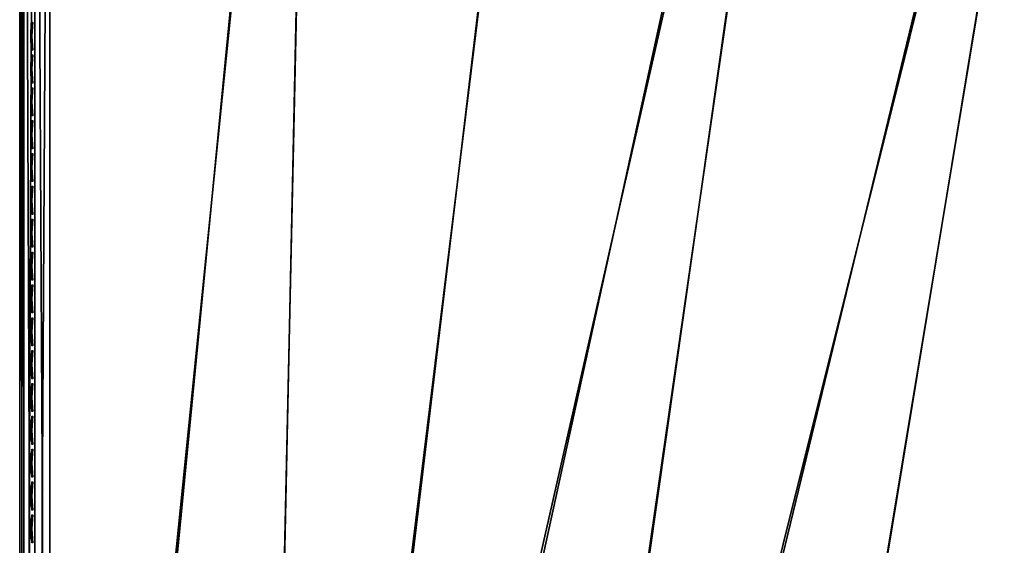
# Model space of a CAD drawing. Header units: inches. Extents: x 0 to 44.3, y -37.9 to 0.3.
# Tile 169 of 256: x 0 to 8.1, y -12 to -7.6. Entities that reach past the tile are written whole.
import ezdxf

# ---------------------------------------------------------------- set-up
doc = ezdxf.new("R2010")
doc.units = ezdxf.units.IN
doc.header["$LTSCALE"] = 0.03937007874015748
doc.header["$MEASUREMENT"] = 0
doc.layers.add('A-FURN-3-ST', color=151, linetype='Continuous')
doc.layers.add('A-FURN-3-STITCH', color=15, linetype='Continuous')

msp = doc.modelspace()

# ---------------------------------------------------------------- meshes
at = {"layer": 'A-FURN-3-ST'}
mesh = msp.add_polyface(dxfattribs=at)
corners = [(1.974773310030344, -22.31297736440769, 18), (4.600381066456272, -0.986360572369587, 18.00000000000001), (2.427112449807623, -0.8622320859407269, 18.00000000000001), (0.2508154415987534, -0.8149489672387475, 18.00000000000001), (0.2508154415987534, -22.26521983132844, 18), (4.621169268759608, -0.7024192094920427, 17.96251840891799), (2.437806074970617, -0.5777315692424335, 17.96251840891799), (0.2510127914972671, -0.6003592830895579, 17.97884895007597), (0.04824013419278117, -0.6205543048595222, 17.87731705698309), (0.01297064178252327, -0.634110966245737, 17.80916020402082), (0.03430909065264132, -0.8149489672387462, 17.87500000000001), (0.0008154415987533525, -0.8149489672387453, 17.75000000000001), (0.0008154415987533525, -0.6491290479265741, 17.73365600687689), (0.0008154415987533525, -0.4897020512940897, 17.68525335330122), (0.0741085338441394, -0.6146299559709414, 17.90710206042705), (0.1258154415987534, -0.8149489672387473, 17.96650635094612), (0.1958643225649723, -0.6015549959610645, 17.97283731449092), (0.0008154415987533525, -22.26521983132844, 17.75000000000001), (0.03430909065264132, -22.26521983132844, 17.87500000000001), (0.1258154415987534, -22.26521983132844, 17.96650635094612), (0.2508154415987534, -0.2149440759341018, 5.000000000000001), (0.2508154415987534, -22.86523163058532, 5), (0.1258154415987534, -0.2149440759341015, 5.033493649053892), (0.1258154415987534, -22.86523163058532, 5.033493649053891), (0.03430909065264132, -0.2149440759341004, 5.125000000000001), (0.03430909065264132, -22.86523163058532, 5.125), (0.0008154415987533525, -0.214944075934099, 5.25), (0.0008154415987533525, -22.86523163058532, 5.25), (4.643184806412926, -0.3878860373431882, 5.000000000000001), (1.948601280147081, -22.9124156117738, 5), (2.4485279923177, -0.2626103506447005, 5.000000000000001), (0.0008154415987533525, 0.0350579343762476, 5.499999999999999), (0.0008154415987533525, -23.11523665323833, 5.499999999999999), (0.0008154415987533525, 0.0350579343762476, 16.90000000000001), (0.0008154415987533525, -23.11523665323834, 16.90000000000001), (0.0008154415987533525, -0.3427834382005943, 17.60664633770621)]
mesh.append_faces([[corners[k] for k in face] for face in [(0, 1, 2), (3, 4, 2), (2, 4, 0), (2, 5, 6), (2, 6, 7), (7, 3, 2), (8, 9, 10), (10, 9, 11), (11, 9, 12), (12, 9, 13), (8, 10, 14), (14, 10, 15), (14, 15, 16), (16, 15, 3), (16, 3, 7), (11, 17, 10), (10, 17, 18), (10, 18, 15), (15, 18, 19), (15, 19, 3), (3, 19, 4), (20, 21, 22), (22, 21, 23), (22, 23, 24), (24, 23, 25), (24, 25, 26), (26, 25, 27), (28, 29, 30), (30, 29, 21), (30, 21, 20), (31, 32, 33), (33, 32, 34), (33, 34, 17), (31, 26, 27), (31, 27, 32), (17, 11, 33), (35, 11, 13), (13, 11, 12)]])
mesh = msp.add_polyface(dxfattribs=at)
corners = [(12.13164363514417, -24.14014411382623, 18), (23.57986366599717, -5.50460608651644, 18.00000000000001), (21.55435157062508, -4.707232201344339, 18.00000000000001), (10.47676006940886, -23.65468361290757, 18), (19.5019373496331, -3.981904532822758, 18.00000000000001), (8.80256199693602, -23.2407122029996, 18), (17.42518273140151, -3.329528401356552, 18.00000000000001), (15.32667982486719, -2.750918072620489, 18.00000000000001), (7.11213613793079, -22.89899312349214, 18), (13.20904788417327, -2.246795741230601, 18.00000000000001), (5.408599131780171, -22.6301564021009, 18), (11.07493003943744, -1.817790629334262, 18.00000000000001), (8.926989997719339, -1.464438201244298, 18.00000000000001), (3.695091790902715, -22.43469769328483, 18), (6.767908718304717, -1.187179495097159, 18.00000000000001), (1.974773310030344, -22.31297736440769, 18), (4.600381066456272, -0.986360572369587, 18.00000000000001), (19.59194680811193, -3.711806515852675, 17.96251840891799), (17.50554548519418, -3.056404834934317, 17.96251840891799), (19.74781909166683, -3.243973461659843, 17.67781745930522), (19.80304638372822, -3.078116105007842, 17.45000000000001), (17.69397787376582, -2.415608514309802, 17.45000000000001), (17.64469437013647, -2.583328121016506, 17.67781745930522), (19.67581473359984, -3.460112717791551, 17.8526279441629), (17.58042021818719, -2.801890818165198, 17.8526279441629), (23.80947372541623, -4.950278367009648, 5.000000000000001), (11.9512199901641, -24.71237484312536, 5), (21.76403009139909, -4.145062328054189, 5.000000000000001), (10.32146831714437, -24.23424037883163, 5), (19.69141715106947, -3.412608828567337, 5.000000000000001), (8.672697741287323, -23.82649208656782, 5), (17.59422236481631, -2.75383226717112, 5.000000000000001), (15.47506388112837, -2.169555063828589, 5.000000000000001), (7.007946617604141, -23.48988136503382, 5), (13.33658726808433, -1.660506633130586, 5.000000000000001), (5.330282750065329, -23.22502852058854, 5), (11.18146221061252, -1.227322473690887, 5.000000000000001), (9.012379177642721, -0.870543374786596, 5.000000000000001), (3.642797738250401, -23.03242162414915, 5), (6.832046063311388, -0.5906147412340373, 5.000000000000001), (1.948601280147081, -22.9124156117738, 5), (4.643184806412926, -0.3878860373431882, 5.000000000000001), (19.75193213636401, -3.231088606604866, 5.038060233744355), (17.64826508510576, -2.570281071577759, 5.038060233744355), (17.69406995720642, -2.414670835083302, 5.146446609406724), (19.80322745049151, -3.077200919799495, 5.146446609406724)]
mesh.append_faces([[corners[k] for k in face] for face in [(0, 1, 2), (0, 2, 3), (3, 2, 4), (3, 4, 5), (5, 4, 6), (5, 6, 7), (5, 7, 8), (8, 7, 9), (8, 9, 10), (10, 9, 11), (10, 11, 12), (10, 12, 13), (13, 12, 14), (13, 14, 15), (15, 14, 16), (4, 17, 6), (6, 17, 18), (6, 18, 7), (19, 20, 21, 22), (23, 19, 22, 24), (17, 23, 24, 18), (25, 26, 27), (27, 28, 29), (29, 28, 30), (29, 30, 31), (31, 30, 32), (32, 30, 33), (32, 33, 34), (34, 33, 35), (34, 35, 36), (36, 35, 37), (37, 35, 38), (37, 38, 39), (39, 38, 40), (39, 40, 41), (29, 31, 42), (42, 31, 43), (42, 43, 44, 45)]])
at = {"layer": 'A-FURN-3-STITCH'}
mesh = msp.add_polyface(dxfattribs=at)
corners = [(0.1101000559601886, -7.634860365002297, 17.95578852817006), (0.1058231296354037, -7.673311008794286, 17.96146174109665), (0.1011380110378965, -7.673348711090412, 17.96373476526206), (0.1079603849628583, -7.63483563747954, 17.95430474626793), (0.1032460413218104, -7.7121996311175, 17.96461818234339), (0.09856092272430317, -7.712237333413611, 17.96689120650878), (0.09682668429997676, -7.673300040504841, 17.96081440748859), (0.1036490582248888, -7.634786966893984, 17.95138438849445), (0.1023846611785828, -7.751286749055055, 17.96523841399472), (0.09769954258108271, -7.751324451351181, 17.9675114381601), (0.09424959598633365, -7.712188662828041, 17.96397084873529), (0.09720047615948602, -7.673213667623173, 17.95562102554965), (0.1014774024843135, -7.634763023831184, 17.9499478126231), (0.1032442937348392, -7.790331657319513, 17.96331861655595), (0.09855917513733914, -7.790369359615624, 17.96559164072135), (0.09338821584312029, -7.75127578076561, 17.9645910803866), (0.09462338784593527, -7.712102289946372, 17.95877746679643), (0.1058196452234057, -7.82909391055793, 17.95887061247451), (0.1011345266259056, -7.829131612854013, 17.9611436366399), (0.09424784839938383, -7.79032068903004, 17.96267128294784), (0.09376200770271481, -7.751189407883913, 17.95939769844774), (0.1100948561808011, -7.867334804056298, 17.95192179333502), (0.1079105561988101, -7.867311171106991, 17.9505038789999), (0.0968231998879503, -7.829082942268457, 17.9582232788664), (0.09462164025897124, -7.790234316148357, 17.95747790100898), (0.1035992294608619, -7.867262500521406, 17.94758352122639), (0.09719699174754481, -7.82899656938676, 17.95302989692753), (0.1014722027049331, -7.867237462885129, 17.94608107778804)]
mesh.append_faces([[corners[k] for k in face] for face in [(0, 1, 2, 3), (1, 4, 5, 2), (3, 2, 6, 7), (4, 8, 9, 5), (2, 5, 10, 6), (7, 6, 11, 12), (8, 13, 14, 9), (5, 9, 15, 10), (6, 10, 16, 11), (13, 17, 18, 14), (9, 14, 19, 15), (10, 15, 20, 16), (17, 21, 22, 18), (14, 18, 23, 19), (15, 19, 24, 20), (18, 22, 25, 23), (19, 23, 26, 24), (23, 25, 27, 26)]])
mesh = msp.add_polyface(dxfattribs=at)
corners = [(0.1101000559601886, -7.906390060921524, 17.95578852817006), (0.1058231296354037, -7.944840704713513, 17.96146174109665), (0.1011380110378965, -7.944878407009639, 17.96373476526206), (0.1079603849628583, -7.906365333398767, 17.95430474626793), (0.1032460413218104, -7.983729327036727, 17.96461818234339), (0.09856092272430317, -7.983767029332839, 17.96689120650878), (0.09682668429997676, -7.944829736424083, 17.96081440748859), (0.1036490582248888, -7.906316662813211, 17.95138438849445), (0.1023846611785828, -8.022816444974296, 17.96523841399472), (0.09769954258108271, -8.022854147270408, 17.9675114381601), (0.09424959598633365, -7.983718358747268, 17.96397084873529), (0.09720047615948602, -7.944743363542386, 17.95562102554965), (0.1014774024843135, -7.906292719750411, 17.9499478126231), (0.1032442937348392, -8.06186135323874, 17.96331861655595), (0.09855917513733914, -8.061899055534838, 17.96559164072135), (0.09338821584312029, -8.022805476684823, 17.9645910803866), (0.09462338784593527, -7.9836319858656, 17.95877746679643), (0.1058196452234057, -8.100623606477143, 17.95887061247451), (0.1011345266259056, -8.100661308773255, 17.9611436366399), (0.09424784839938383, -8.061850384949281, 17.96267128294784), (0.09376200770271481, -8.02271910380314, 17.95939769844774), (0.1100948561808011, -8.138864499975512, 17.95192179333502), (0.1079105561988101, -8.138840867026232, 17.9505038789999), (0.0968231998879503, -8.10061263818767, 17.9582232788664), (0.09462164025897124, -8.061764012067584, 17.95747790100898), (0.1035992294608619, -8.138792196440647, 17.94758352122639), (0.09719699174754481, -8.100526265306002, 17.95302989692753), (0.1014722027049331, -8.138767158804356, 17.94608107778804)]
mesh.append_faces([[corners[k] for k in face] for face in [(0, 1, 2, 3), (1, 4, 5, 2), (3, 2, 6, 7), (4, 8, 9, 5), (2, 5, 10, 6), (7, 6, 11, 12), (8, 13, 14, 9), (5, 9, 15, 10), (6, 10, 16, 11), (13, 17, 18, 14), (9, 14, 19, 15), (10, 15, 20, 16), (17, 21, 22, 18), (14, 18, 23, 19), (15, 19, 24, 20), (18, 22, 25, 23), (19, 23, 26, 24), (23, 25, 27, 26)]])
mesh = msp.add_polyface(dxfattribs=at)
corners = [(0.1101000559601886, -8.177919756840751, 17.95578852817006), (0.1058231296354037, -8.21637040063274, 17.96146174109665), (0.1011380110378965, -8.216408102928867, 17.96373476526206), (0.1079603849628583, -8.177895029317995, 17.95430474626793), (0.1032460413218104, -8.255259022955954, 17.96461818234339), (0.09856092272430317, -8.255296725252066, 17.96689120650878), (0.09682668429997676, -8.216359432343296, 17.96081440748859), (0.1036490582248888, -8.177846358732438, 17.95138438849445), (0.1023846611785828, -8.29434614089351, 17.96523841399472), (0.09769954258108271, -8.294383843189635, 17.9675114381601), (0.09424959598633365, -8.255248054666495, 17.96397084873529), (0.09720047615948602, -8.216273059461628, 17.95562102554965), (0.1014774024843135, -8.177822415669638, 17.9499478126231), (0.1032442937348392, -8.333391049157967, 17.96331861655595), (0.09855917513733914, -8.333428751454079, 17.96559164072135), (0.09338821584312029, -8.294335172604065, 17.9645910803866), (0.09462338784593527, -8.255161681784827, 17.95877746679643), (0.1058196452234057, -8.372153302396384, 17.95887061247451), (0.1011345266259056, -8.372191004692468, 17.9611436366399), (0.09424784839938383, -8.333380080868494, 17.96267128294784), (0.09376200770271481, -8.294248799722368, 17.95939769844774), (0.1100948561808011, -8.410394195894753, 17.95192179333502), (0.1079105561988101, -8.410370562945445, 17.9505038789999), (0.0968231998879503, -8.372142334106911, 17.9582232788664), (0.09462164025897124, -8.333293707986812, 17.95747790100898), (0.1035992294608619, -8.41032189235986, 17.94758352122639), (0.09719699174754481, -8.372055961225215, 17.95302989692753), (0.1014722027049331, -8.410296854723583, 17.94608107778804)]
mesh.append_faces([[corners[k] for k in face] for face in [(0, 1, 2, 3), (1, 4, 5, 2), (3, 2, 6, 7), (4, 8, 9, 5), (2, 5, 10, 6), (7, 6, 11, 12), (8, 13, 14, 9), (5, 9, 15, 10), (6, 10, 16, 11), (13, 17, 18, 14), (9, 14, 19, 15), (10, 15, 20, 16), (17, 21, 22, 18), (14, 18, 23, 19), (15, 19, 24, 20), (18, 22, 25, 23), (19, 23, 26, 24), (23, 25, 27, 26)]])
mesh = msp.add_polyface(dxfattribs=at)
corners = [(0.1101000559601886, -8.449449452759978, 17.95578852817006), (0.1058231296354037, -8.487900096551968, 17.96146174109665), (0.1011380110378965, -8.487937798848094, 17.96373476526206), (0.1079603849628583, -8.449424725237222, 17.95430474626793), (0.1032460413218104, -8.526788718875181, 17.96461818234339), (0.09856092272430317, -8.526826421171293, 17.96689120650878), (0.09682668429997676, -8.487889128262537, 17.96081440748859), (0.1036490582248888, -8.449376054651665, 17.95138438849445), (0.1023846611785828, -8.56587583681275, 17.96523841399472), (0.09769954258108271, -8.565913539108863, 17.9675114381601), (0.09424959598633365, -8.526777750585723, 17.96397084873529), (0.09720047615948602, -8.48780275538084, 17.95562102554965), (0.1014774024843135, -8.449352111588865, 17.9499478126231), (0.1032442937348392, -8.604920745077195, 17.96331861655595), (0.09855917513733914, -8.604958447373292, 17.96559164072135), (0.09338821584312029, -8.565864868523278, 17.9645910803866), (0.09462338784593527, -8.526691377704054, 17.95877746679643), (0.1058196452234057, -8.643682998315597, 17.95887061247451), (0.1011345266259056, -8.64372070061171, 17.9611436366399), (0.09424784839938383, -8.604909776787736, 17.96267128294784), (0.09376200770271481, -8.565778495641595, 17.95939769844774), (0.1100948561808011, -8.681923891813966, 17.95192179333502), (0.1079105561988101, -8.681900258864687, 17.9505038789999), (0.0968231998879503, -8.643672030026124, 17.9582232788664), (0.09462164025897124, -8.604823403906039, 17.95747790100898), (0.1035992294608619, -8.681851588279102, 17.94758352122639), (0.09719699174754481, -8.643585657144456, 17.95302989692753), (0.1014722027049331, -8.68182655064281, 17.94608107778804)]
mesh.append_faces([[corners[k] for k in face] for face in [(0, 1, 2, 3), (1, 4, 5, 2), (3, 2, 6, 7), (4, 8, 9, 5), (2, 5, 10, 6), (7, 6, 11, 12), (8, 13, 14, 9), (5, 9, 15, 10), (6, 10, 16, 11), (13, 17, 18, 14), (9, 14, 19, 15), (10, 15, 20, 16), (17, 21, 22, 18), (14, 18, 23, 19), (15, 19, 24, 20), (18, 22, 25, 23), (19, 23, 26, 24), (23, 25, 27, 26)]])
mesh = msp.add_polyface(dxfattribs=at)
corners = [(0.1101000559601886, -8.72097914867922, 17.95578852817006), (0.1058231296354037, -8.75942979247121, 17.96146174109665), (0.1011380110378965, -8.759467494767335, 17.96373476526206), (0.1079603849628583, -8.720954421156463, 17.95430474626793), (0.1032460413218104, -8.798318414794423, 17.96461818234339), (0.09856092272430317, -8.798356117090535, 17.96689120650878), (0.09682668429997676, -8.759418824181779, 17.96081440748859), (0.1036490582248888, -8.720905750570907, 17.95138438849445), (0.1023846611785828, -8.837405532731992, 17.96523841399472), (0.09769954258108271, -8.837443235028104, 17.9675114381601), (0.09424959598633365, -8.798307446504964, 17.96397084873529), (0.09720047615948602, -8.759332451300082, 17.95562102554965), (0.1014774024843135, -8.720881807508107, 17.9499478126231), (0.1032442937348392, -8.876450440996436, 17.96331861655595), (0.09855917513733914, -8.876488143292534, 17.96559164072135), (0.09338821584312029, -8.83739456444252, 17.9645910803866), (0.09462338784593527, -8.798221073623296, 17.95877746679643), (0.1058196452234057, -8.915212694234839, 17.95887061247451), (0.1011345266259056, -8.91525039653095, 17.9611436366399), (0.09424784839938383, -8.876439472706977, 17.96267128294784), (0.09376200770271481, -8.837308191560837, 17.95939769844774), (0.1100948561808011, -8.953453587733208, 17.95192179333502), (0.1079105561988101, -8.953429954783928, 17.9505038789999), (0.0968231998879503, -8.915201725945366, 17.9582232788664), (0.09462164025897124, -8.87635309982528, 17.95747790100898), (0.1035992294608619, -8.953381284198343, 17.94758352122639), (0.09719699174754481, -8.915115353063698, 17.95302989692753), (0.1014722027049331, -8.953356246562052, 17.94608107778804)]
mesh.append_faces([[corners[k] for k in face] for face in [(0, 1, 2, 3), (1, 4, 5, 2), (3, 2, 6, 7), (4, 8, 9, 5), (2, 5, 10, 6), (7, 6, 11, 12), (8, 13, 14, 9), (5, 9, 15, 10), (6, 10, 16, 11), (13, 17, 18, 14), (9, 14, 19, 15), (10, 15, 20, 16), (17, 21, 22, 18), (14, 18, 23, 19), (15, 19, 24, 20), (18, 22, 25, 23), (19, 23, 26, 24), (23, 25, 27, 26)]])
mesh = msp.add_polyface(dxfattribs=at)
corners = [(0.1101000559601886, -8.992508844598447, 17.95578852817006), (0.1058231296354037, -9.030959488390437, 17.96146174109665), (0.1011380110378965, -9.030997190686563, 17.96373476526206), (0.1079603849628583, -8.99248411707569, 17.95430474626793), (0.1032460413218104, -9.06984811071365, 17.96461818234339), (0.09856092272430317, -9.069885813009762, 17.96689120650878), (0.09682668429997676, -9.030948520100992, 17.96081440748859), (0.1036490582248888, -8.992435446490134, 17.95138438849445), (0.1023846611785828, -9.108935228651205, 17.96523841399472), (0.09769954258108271, -9.108972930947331, 17.9675114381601), (0.09424959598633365, -9.069837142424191, 17.96397084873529), (0.09720047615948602, -9.030862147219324, 17.95562102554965), (0.1014774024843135, -8.992411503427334, 17.9499478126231), (0.1032442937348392, -9.147980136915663, 17.96331861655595), (0.09855917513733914, -9.148017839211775, 17.96559164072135), (0.09338821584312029, -9.10892426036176, 17.9645910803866), (0.09462338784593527, -9.069750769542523, 17.95877746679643), (0.1058196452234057, -9.18674239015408, 17.95887061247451), (0.1011345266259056, -9.186780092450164, 17.9611436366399), (0.09424784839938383, -9.14796916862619, 17.96267128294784), (0.09376200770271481, -9.108837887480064, 17.95939769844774), (0.1100948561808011, -9.224983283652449, 17.95192179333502), (0.1079105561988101, -9.224959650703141, 17.9505038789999), (0.0968231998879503, -9.186731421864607, 17.9582232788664), (0.09462164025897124, -9.147882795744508, 17.95747790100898), (0.1035992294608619, -9.224910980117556, 17.94758352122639), (0.09719699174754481, -9.18664504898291, 17.95302989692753), (0.1014722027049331, -9.22488594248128, 17.94608107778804)]
mesh.append_faces([[corners[k] for k in face] for face in [(0, 1, 2, 3), (1, 4, 5, 2), (3, 2, 6, 7), (4, 8, 9, 5), (2, 5, 10, 6), (7, 6, 11, 12), (8, 13, 14, 9), (5, 9, 15, 10), (6, 10, 16, 11), (13, 17, 18, 14), (9, 14, 19, 15), (10, 15, 20, 16), (17, 21, 22, 18), (14, 18, 23, 19), (15, 19, 24, 20), (18, 22, 25, 23), (19, 23, 26, 24), (23, 25, 27, 26)]])
mesh = msp.add_polyface(dxfattribs=at)
corners = [(0.1101000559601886, -9.264038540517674, 17.95578852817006), (0.1058231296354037, -9.302489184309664, 17.96146174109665), (0.1011380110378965, -9.30252688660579, 17.96373476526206), (0.1079603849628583, -9.264013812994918, 17.95430474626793), (0.1032460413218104, -9.341377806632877, 17.96461818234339), (0.09856092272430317, -9.34141550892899, 17.96689120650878), (0.09682668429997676, -9.302478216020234, 17.96081440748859), (0.1036490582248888, -9.263965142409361, 17.95138438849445), (0.1023846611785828, -9.380464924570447, 17.96523841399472), (0.09769954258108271, -9.380502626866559, 17.9675114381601), (0.09424959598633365, -9.341366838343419, 17.96397084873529), (0.09720047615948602, -9.302391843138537, 17.95562102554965), (0.1014774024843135, -9.263941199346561, 17.9499478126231), (0.1032442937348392, -9.41950983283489, 17.96331861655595), (0.09855917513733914, -9.419547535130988, 17.96559164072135), (0.09338821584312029, -9.380453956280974, 17.9645910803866), (0.09462338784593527, -9.34128046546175, 17.95877746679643), (0.1058196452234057, -9.458272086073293, 17.95887061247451), (0.1011345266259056, -9.458309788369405, 17.9611436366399), (0.09424784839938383, -9.419498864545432, 17.96267128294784), (0.09376200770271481, -9.380367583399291, 17.95939769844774), (0.1100948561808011, -9.496512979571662, 17.95192179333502), (0.1079105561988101, -9.496489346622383, 17.9505038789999), (0.0968231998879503, -9.45826111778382, 17.9582232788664), (0.09462164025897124, -9.419412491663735, 17.95747790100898), (0.1035992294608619, -9.496440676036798, 17.94758352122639), (0.09719699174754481, -9.458174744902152, 17.95302989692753), (0.1014722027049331, -9.496415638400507, 17.94608107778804)]
mesh.append_faces([[corners[k] for k in face] for face in [(0, 1, 2, 3), (1, 4, 5, 2), (3, 2, 6, 7), (4, 8, 9, 5), (2, 5, 10, 6), (7, 6, 11, 12), (8, 13, 14, 9), (5, 9, 15, 10), (6, 10, 16, 11), (13, 17, 18, 14), (9, 14, 19, 15), (10, 15, 20, 16), (17, 21, 22, 18), (14, 18, 23, 19), (15, 19, 24, 20), (18, 22, 25, 23), (19, 23, 26, 24), (23, 25, 27, 26)]])
mesh = msp.add_polyface(dxfattribs=at)
corners = [(0.1101000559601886, -9.535568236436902, 17.95578852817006), (0.1058231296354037, -9.574018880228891, 17.96146174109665), (0.1011380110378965, -9.574056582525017, 17.96373476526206), (0.1079603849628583, -9.535543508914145, 17.95430474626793), (0.1032460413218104, -9.612907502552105, 17.96461818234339), (0.09856092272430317, -9.612945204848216, 17.96689120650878), (0.09682668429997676, -9.574007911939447, 17.96081440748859), (0.1036490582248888, -9.535494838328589, 17.95138438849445), (0.1023846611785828, -9.65199462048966, 17.96523841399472), (0.09769954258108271, -9.652032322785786, 17.9675114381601), (0.09424959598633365, -9.612896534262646, 17.96397084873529), (0.09720047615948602, -9.573921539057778, 17.95562102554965), (0.1014774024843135, -9.535470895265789, 17.9499478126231), (0.1032442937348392, -9.691039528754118, 17.96331861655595), (0.09855917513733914, -9.69107723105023, 17.96559164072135), (0.09338821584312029, -9.651983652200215, 17.9645910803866), (0.09462338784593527, -9.612810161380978, 17.95877746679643), (0.1058196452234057, -9.729801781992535, 17.95887061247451), (0.1011345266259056, -9.729839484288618, 17.9611436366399), (0.09424784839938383, -9.691028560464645, 17.96267128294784), (0.09376200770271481, -9.651897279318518, 17.95939769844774), (0.1100948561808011, -9.768042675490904, 17.95192179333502), (0.1079105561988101, -9.768019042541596, 17.9505038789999), (0.0968231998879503, -9.729790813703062, 17.9582232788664), (0.09462164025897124, -9.690942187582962, 17.95747790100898), (0.1035992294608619, -9.767970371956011, 17.94758352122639), (0.09719699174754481, -9.729704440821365, 17.95302989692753), (0.1014722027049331, -9.767945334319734, 17.94608107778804)]
mesh.append_faces([[corners[k] for k in face] for face in [(0, 1, 2, 3), (1, 4, 5, 2), (3, 2, 6, 7), (4, 8, 9, 5), (2, 5, 10, 6), (7, 6, 11, 12), (8, 13, 14, 9), (5, 9, 15, 10), (6, 10, 16, 11), (13, 17, 18, 14), (9, 14, 19, 15), (10, 15, 20, 16), (17, 21, 22, 18), (14, 18, 23, 19), (15, 19, 24, 20), (18, 22, 25, 23), (19, 23, 26, 24), (23, 25, 27, 26)]])
mesh = msp.add_polyface(dxfattribs=at)
corners = [(0.1101000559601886, -9.807097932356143, 17.95578852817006), (0.1058231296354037, -9.845548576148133, 17.96146174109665), (0.1011380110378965, -9.845586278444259, 17.96373476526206), (0.1079603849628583, -9.807073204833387, 17.95430474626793), (0.1032460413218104, -9.884437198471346, 17.96461818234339), (0.09856092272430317, -9.884474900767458, 17.96689120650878), (0.09682668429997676, -9.845537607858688, 17.96081440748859), (0.1036490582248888, -9.80702453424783, 17.95138438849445), (0.1023846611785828, -9.923524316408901, 17.96523841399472), (0.09769954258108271, -9.923562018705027, 17.9675114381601), (0.09424959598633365, -9.884426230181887, 17.96397084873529), (0.09720047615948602, -9.84545123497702, 17.95562102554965), (0.1014774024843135, -9.80700059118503, 17.9499478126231), (0.1032442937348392, -9.96256922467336, 17.96331861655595), (0.09855917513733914, -9.962606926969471, 17.96559164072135), (0.09338821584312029, -9.923513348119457, 17.9645910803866), (0.09462338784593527, -9.884339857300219, 17.95877746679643), (0.1058196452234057, -10.00133147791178, 17.95887061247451), (0.1011345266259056, -10.00136918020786, 17.9611436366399), (0.09424784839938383, -9.962558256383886, 17.96267128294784), (0.09376200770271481, -9.92342697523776, 17.95939769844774), (0.1100948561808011, -10.03957237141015, 17.95192179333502), (0.1079105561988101, -10.03954873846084, 17.9505038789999), (0.0968231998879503, -10.0013205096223, 17.9582232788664), (0.09462164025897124, -9.962471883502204, 17.95747790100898), (0.1035992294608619, -10.03950006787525, 17.94758352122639), (0.09719699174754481, -10.00123413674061, 17.95302989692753), (0.1014722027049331, -10.03947503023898, 17.94608107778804)]
mesh.append_faces([[corners[k] for k in face] for face in [(0, 1, 2, 3), (1, 4, 5, 2), (3, 2, 6, 7), (4, 8, 9, 5), (2, 5, 10, 6), (7, 6, 11, 12), (8, 13, 14, 9), (5, 9, 15, 10), (6, 10, 16, 11), (13, 17, 18, 14), (9, 14, 19, 15), (10, 15, 20, 16), (17, 21, 22, 18), (14, 18, 23, 19), (15, 19, 24, 20), (18, 22, 25, 23), (19, 23, 26, 24), (23, 25, 27, 26)]])
mesh = msp.add_polyface(dxfattribs=at)
corners = [(0.1101000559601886, -10.07862762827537, 17.95578852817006), (0.1058231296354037, -10.11707827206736, 17.96146174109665), (0.1011380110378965, -10.11711597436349, 17.96373476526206), (0.1079603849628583, -10.07860290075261, 17.95430474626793), (0.1032460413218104, -10.15596689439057, 17.96461818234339), (0.09856092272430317, -10.15600459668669, 17.96689120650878), (0.09682668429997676, -10.11706730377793, 17.96081440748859), (0.1036490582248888, -10.07855423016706, 17.95138438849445), (0.1023846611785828, -10.19505401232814, 17.96523841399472), (0.09769954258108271, -10.19509171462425, 17.9675114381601), (0.09424959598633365, -10.15595592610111, 17.96397084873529), (0.09720047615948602, -10.11698093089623, 17.95562102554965), (0.1014774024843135, -10.07853028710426, 17.9499478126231), (0.1032442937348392, -10.23409892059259, 17.96331861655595), (0.09855917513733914, -10.23413662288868, 17.96559164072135), (0.09338821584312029, -10.19504304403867, 17.9645910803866), (0.09462338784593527, -10.15586955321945, 17.95877746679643), (0.1058196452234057, -10.27286117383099, 17.95887061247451), (0.1011345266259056, -10.2728988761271, 17.9611436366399), (0.09424784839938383, -10.23408795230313, 17.96267128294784), (0.09376200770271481, -10.19495667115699, 17.95939769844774), (0.1100948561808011, -10.31110206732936, 17.95192179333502), (0.1079105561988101, -10.31107843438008, 17.9505038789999), (0.0968231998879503, -10.27285020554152, 17.9582232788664), (0.09462164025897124, -10.23400157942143, 17.95747790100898), (0.1035992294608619, -10.31102976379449, 17.94758352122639), (0.09719699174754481, -10.27276383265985, 17.95302989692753), (0.1014722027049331, -10.3110047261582, 17.94608107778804)]
mesh.append_faces([[corners[k] for k in face] for face in [(0, 1, 2, 3), (1, 4, 5, 2), (3, 2, 6, 7), (4, 8, 9, 5), (2, 5, 10, 6), (7, 6, 11, 12), (8, 13, 14, 9), (5, 9, 15, 10), (6, 10, 16, 11), (13, 17, 18, 14), (9, 14, 19, 15), (10, 15, 20, 16), (17, 21, 22, 18), (14, 18, 23, 19), (15, 19, 24, 20), (18, 22, 25, 23), (19, 23, 26, 24), (23, 25, 27, 26)]])
mesh = msp.add_polyface(dxfattribs=at)
corners = [(0.1101000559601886, -10.3501573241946, 17.95578852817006), (0.1058231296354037, -10.38860796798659, 17.96146174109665), (0.1011380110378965, -10.38864567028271, 17.96373476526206), (0.1079603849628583, -10.35013259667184, 17.95430474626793), (0.1032460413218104, -10.4274965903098, 17.96461818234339), (0.09856092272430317, -10.42753429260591, 17.96689120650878), (0.09682668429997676, -10.38859699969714, 17.96081440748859), (0.1036490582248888, -10.35008392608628, 17.95138438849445), (0.1023846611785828, -10.46658370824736, 17.96523841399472), (0.09769954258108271, -10.46662141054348, 17.9675114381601), (0.09424959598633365, -10.42748562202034, 17.96397084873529), (0.09720047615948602, -10.38851062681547, 17.95562102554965), (0.1014774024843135, -10.35005998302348, 17.9499478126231), (0.1032442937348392, -10.50562861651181, 17.96331861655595), (0.09855917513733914, -10.50566631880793, 17.96559164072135), (0.09338821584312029, -10.46657273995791, 17.9645910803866), (0.09462338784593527, -10.42739924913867, 17.95877746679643), (0.1058196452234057, -10.54439086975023, 17.95887061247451), (0.1011345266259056, -10.54442857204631, 17.9611436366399), (0.09424784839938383, -10.50561764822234, 17.96267128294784), (0.09376200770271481, -10.46648636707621, 17.95939769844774), (0.1100948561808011, -10.5826317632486, 17.95192179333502), (0.1079105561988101, -10.58260813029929, 17.9505038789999), (0.0968231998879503, -10.54437990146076, 17.9582232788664), (0.09462164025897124, -10.50553127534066, 17.95747790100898), (0.1035992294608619, -10.58255945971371, 17.94758352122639), (0.09719699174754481, -10.54429352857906, 17.95302989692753), (0.1014722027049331, -10.58253442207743, 17.94608107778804)]
mesh.append_faces([[corners[k] for k in face] for face in [(0, 1, 2, 3), (1, 4, 5, 2), (3, 2, 6, 7), (4, 8, 9, 5), (2, 5, 10, 6), (7, 6, 11, 12), (8, 13, 14, 9), (5, 9, 15, 10), (6, 10, 16, 11), (13, 17, 18, 14), (9, 14, 19, 15), (10, 15, 20, 16), (17, 21, 22, 18), (14, 18, 23, 19), (15, 19, 24, 20), (18, 22, 25, 23), (19, 23, 26, 24), (23, 25, 27, 26)]])
mesh = msp.add_polyface(dxfattribs=at)
corners = [(0.1101000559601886, -10.62168702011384, 17.95578852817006), (0.1058231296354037, -10.66013766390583, 17.96146174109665), (0.1011380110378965, -10.66017536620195, 17.96373476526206), (0.1079603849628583, -10.62166229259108, 17.95430474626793), (0.1032460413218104, -10.69902628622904, 17.96461818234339), (0.09856092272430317, -10.69906398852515, 17.96689120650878), (0.09682668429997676, -10.66012669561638, 17.96081440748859), (0.1036490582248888, -10.62161362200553, 17.95138438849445), (0.1023846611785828, -10.7381134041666, 17.96523841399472), (0.09769954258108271, -10.73815110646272, 17.9675114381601), (0.09424959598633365, -10.69901531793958, 17.96397084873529), (0.09720047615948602, -10.66004032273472, 17.95562102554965), (0.1014774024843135, -10.62158967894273, 17.9499478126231), (0.1032442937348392, -10.77715831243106, 17.96331861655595), (0.09855917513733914, -10.77719601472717, 17.96559164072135), (0.09338821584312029, -10.73810243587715, 17.9645910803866), (0.09462338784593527, -10.69892894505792, 17.95877746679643), (0.1058196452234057, -10.81592056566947, 17.95887061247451), (0.1011345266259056, -10.81595826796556, 17.9611436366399), (0.09424784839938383, -10.77714734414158, 17.96267128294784), (0.09376200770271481, -10.73801606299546, 17.95939769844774), (0.1100948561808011, -10.85416145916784, 17.95192179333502), (0.1079105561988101, -10.85413782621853, 17.9505038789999), (0.0968231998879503, -10.81590959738, 17.9582232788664), (0.09462164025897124, -10.7770609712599, 17.95747790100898), (0.1035992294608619, -10.85408915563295, 17.94758352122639), (0.09719699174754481, -10.8158232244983, 17.95302989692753), (0.1014722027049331, -10.85406411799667, 17.94608107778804)]
mesh.append_faces([[corners[k] for k in face] for face in [(0, 1, 2, 3), (1, 4, 5, 2), (3, 2, 6, 7), (4, 8, 9, 5), (2, 5, 10, 6), (7, 6, 11, 12), (8, 13, 14, 9), (5, 9, 15, 10), (6, 10, 16, 11), (13, 17, 18, 14), (9, 14, 19, 15), (10, 15, 20, 16), (17, 21, 22, 18), (14, 18, 23, 19), (15, 19, 24, 20), (18, 22, 25, 23), (19, 23, 26, 24), (23, 25, 27, 26)]])
mesh = msp.add_polyface(dxfattribs=at)
corners = [(0.1101000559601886, -10.89321671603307, 17.95578852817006), (0.1058231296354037, -10.93166735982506, 17.96146174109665), (0.1011380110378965, -10.93170506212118, 17.96373476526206), (0.1079603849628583, -10.89319198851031, 17.95430474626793), (0.1032460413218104, -10.97055598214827, 17.96461818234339), (0.09856092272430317, -10.97059368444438, 17.96689120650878), (0.09682668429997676, -10.93165639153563, 17.96081440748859), (0.1036490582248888, -10.89314331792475, 17.95138438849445), (0.1023846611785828, -11.00964310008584, 17.96523841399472), (0.09769954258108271, -11.00968080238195, 17.9675114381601), (0.09424959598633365, -10.97054501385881, 17.96397084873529), (0.09720047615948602, -10.93157001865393, 17.95562102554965), (0.1014774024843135, -10.89311937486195, 17.9499478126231), (0.1032442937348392, -11.04868800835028, 17.96331861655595), (0.09855917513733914, -11.04872571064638, 17.96559164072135), (0.09338821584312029, -11.00963213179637, 17.9645910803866), (0.09462338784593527, -10.97045864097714, 17.95877746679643), (0.1058196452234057, -11.08745026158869, 17.95887061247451), (0.1011345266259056, -11.0874879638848, 17.9611436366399), (0.09424784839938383, -11.04867704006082, 17.96267128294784), (0.09376200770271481, -11.00954575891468, 17.95939769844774), (0.1100948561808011, -11.12569115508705, 17.95192179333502), (0.1079105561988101, -11.12566752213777, 17.9505038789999), (0.0968231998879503, -11.08743929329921, 17.9582232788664), (0.09462164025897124, -11.04859066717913, 17.95747790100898), (0.1035992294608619, -11.12561885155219, 17.94758352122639), (0.09719699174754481, -11.08735292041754, 17.95302989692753), (0.1014722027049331, -11.1255938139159, 17.94608107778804)]
mesh.append_faces([[corners[k] for k in face] for face in [(0, 1, 2, 3), (1, 4, 5, 2), (3, 2, 6, 7), (4, 8, 9, 5), (2, 5, 10, 6), (7, 6, 11, 12), (8, 13, 14, 9), (5, 9, 15, 10), (6, 10, 16, 11), (13, 17, 18, 14), (9, 14, 19, 15), (10, 15, 20, 16), (17, 21, 22, 18), (14, 18, 23, 19), (15, 19, 24, 20), (18, 22, 25, 23), (19, 23, 26, 24), (23, 25, 27, 26)]])
mesh = msp.add_polyface(dxfattribs=at)
corners = [(0.1101000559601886, -11.16474641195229, 17.95578852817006), (0.1058231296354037, -11.20319705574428, 17.96146174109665), (0.1011380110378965, -11.20323475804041, 17.96373476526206), (0.1079603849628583, -11.16472168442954, 17.95430474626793), (0.1032460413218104, -11.2420856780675, 17.96461818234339), (0.09856092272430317, -11.24212338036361, 17.96689120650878), (0.09682668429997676, -11.20318608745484, 17.96081440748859), (0.1036490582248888, -11.16467301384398, 17.95138438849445), (0.1023846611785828, -11.28117279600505, 17.96523841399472), (0.09769954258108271, -11.28121049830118, 17.9675114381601), (0.09424959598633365, -11.24207470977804, 17.96397084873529), (0.09720047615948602, -11.20309971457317, 17.95562102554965), (0.1014774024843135, -11.16464907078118, 17.9499478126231), (0.1032442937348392, -11.32021770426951, 17.96331861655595), (0.09855917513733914, -11.32025540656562, 17.96559164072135), (0.09338821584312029, -11.28116182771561, 17.9645910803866), (0.09462338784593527, -11.24198833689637, 17.95877746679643), (0.1058196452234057, -11.35897995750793, 17.95887061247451), (0.1011345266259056, -11.35901765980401, 17.9611436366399), (0.09424784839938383, -11.32020673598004, 17.96267128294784), (0.09376200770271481, -11.28107545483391, 17.95939769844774), (0.1100948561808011, -11.3972208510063, 17.95192179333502), (0.1079105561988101, -11.39719721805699, 17.9505038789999), (0.0968231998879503, -11.35896898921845, 17.9582232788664), (0.09462164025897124, -11.32012036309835, 17.95747790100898), (0.1035992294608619, -11.3971485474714, 17.94758352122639), (0.09719699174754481, -11.35888261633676, 17.95302989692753), (0.1014722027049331, -11.39712350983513, 17.94608107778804)]
mesh.append_faces([[corners[k] for k in face] for face in [(0, 1, 2, 3), (1, 4, 5, 2), (3, 2, 6, 7), (4, 8, 9, 5), (2, 5, 10, 6), (7, 6, 11, 12), (8, 13, 14, 9), (5, 9, 15, 10), (6, 10, 16, 11), (13, 17, 18, 14), (9, 14, 19, 15), (10, 15, 20, 16), (17, 21, 22, 18), (14, 18, 23, 19), (15, 19, 24, 20), (18, 22, 25, 23), (19, 23, 26, 24), (23, 25, 27, 26)]])
mesh = msp.add_polyface(dxfattribs=at)
corners = [(0.1101000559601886, -11.43627610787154, 17.95578852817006), (0.1058231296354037, -11.47472675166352, 17.96146174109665), (0.1011380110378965, -11.47476445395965, 17.96373476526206), (0.1079603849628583, -11.43625138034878, 17.95430474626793), (0.1032460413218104, -11.51361537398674, 17.96461818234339), (0.09856092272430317, -11.51365307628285, 17.96689120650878), (0.09682668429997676, -11.47471578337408, 17.96081440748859), (0.1036490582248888, -11.43620270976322, 17.95138438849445), (0.1023846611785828, -11.55270249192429, 17.96523841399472), (0.09769954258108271, -11.55274019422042, 17.9675114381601), (0.09424959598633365, -11.51360440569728, 17.96397084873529), (0.09720047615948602, -11.47462941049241, 17.95562102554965), (0.1014774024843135, -11.43617876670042, 17.9499478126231), (0.1032442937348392, -11.59174740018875, 17.96331861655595), (0.09855917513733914, -11.59178510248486, 17.96559164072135), (0.09338821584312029, -11.55269152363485, 17.9645910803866), (0.09462338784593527, -11.51351803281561, 17.95877746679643), (0.1058196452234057, -11.63050965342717, 17.95887061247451), (0.1011345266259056, -11.63054735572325, 17.9611436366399), (0.09424784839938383, -11.59173643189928, 17.96267128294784), (0.09376200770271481, -11.55260515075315, 17.95939769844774), (0.1100948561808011, -11.66875054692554, 17.95192179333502), (0.1079105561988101, -11.66872691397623, 17.9505038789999), (0.0968231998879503, -11.6304986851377, 17.9582232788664), (0.09462164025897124, -11.5916500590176, 17.95747790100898), (0.1035992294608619, -11.66867824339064, 17.94758352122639), (0.09719699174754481, -11.630412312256, 17.95302989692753), (0.1014722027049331, -11.66865320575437, 17.94608107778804)]
mesh.append_faces([[corners[k] for k in face] for face in [(0, 1, 2, 3), (1, 4, 5, 2), (3, 2, 6, 7), (4, 8, 9, 5), (2, 5, 10, 6), (7, 6, 11, 12), (8, 13, 14, 9), (5, 9, 15, 10), (6, 10, 16, 11), (13, 17, 18, 14), (9, 14, 19, 15), (10, 15, 20, 16), (17, 21, 22, 18), (14, 18, 23, 19), (15, 19, 24, 20), (18, 22, 25, 23), (19, 23, 26, 24), (23, 25, 27, 26)]])
mesh = msp.add_polyface(dxfattribs=at)
corners = [(0.1101000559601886, -11.70780580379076, 17.95578852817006), (0.1058231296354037, -11.74625644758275, 17.96146174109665), (0.1011380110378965, -11.74629414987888, 17.96373476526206), (0.1079603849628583, -11.70778107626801, 17.95430474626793), (0.1032460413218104, -11.78514506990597, 17.96461818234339), (0.09856092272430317, -11.78518277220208, 17.96689120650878), (0.09682668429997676, -11.74624547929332, 17.96081440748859), (0.1036490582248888, -11.70773240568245, 17.95138438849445), (0.1023846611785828, -11.82423218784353, 17.96523841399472), (0.09769954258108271, -11.82426989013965, 17.9675114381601), (0.09424959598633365, -11.78513410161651, 17.96397084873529), (0.09720047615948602, -11.74615910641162, 17.95562102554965), (0.1014774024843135, -11.70770846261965, 17.9499478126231), (0.1032442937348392, -11.86327709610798, 17.96331861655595), (0.09855917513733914, -11.86331479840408, 17.96559164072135), (0.09338821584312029, -11.82422121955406, 17.9645910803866), (0.09462338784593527, -11.78504772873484, 17.95877746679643), (0.1058196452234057, -11.90203934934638, 17.95887061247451), (0.1011345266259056, -11.90207705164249, 17.9611436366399), (0.09424784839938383, -11.86326612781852, 17.96267128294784), (0.09376200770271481, -11.82413484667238, 17.95939769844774), (0.1100948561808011, -11.94028024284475, 17.95192179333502), (0.1079105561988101, -11.94025660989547, 17.9505038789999), (0.0968231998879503, -11.90202838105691, 17.9582232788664), (0.09462164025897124, -11.86317975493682, 17.95747790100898), (0.1035992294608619, -11.94020793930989, 17.94758352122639), (0.09719699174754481, -11.90194200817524, 17.95302989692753), (0.1014722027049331, -11.94018290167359, 17.94608107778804)]
mesh.append_faces([[corners[k] for k in face] for face in [(0, 1, 2, 3), (1, 4, 5, 2), (3, 2, 6, 7), (4, 8, 9, 5), (2, 5, 10, 6), (7, 6, 11, 12), (8, 13, 14, 9), (5, 9, 15, 10), (6, 10, 16, 11), (13, 17, 18, 14), (9, 14, 19, 15), (10, 15, 20, 16), (17, 21, 22, 18), (14, 18, 23, 19), (15, 19, 24, 20), (18, 22, 25, 23), (19, 23, 26, 24), (23, 25, 27, 26)]])

doc.saveas('drawing.dxf')
